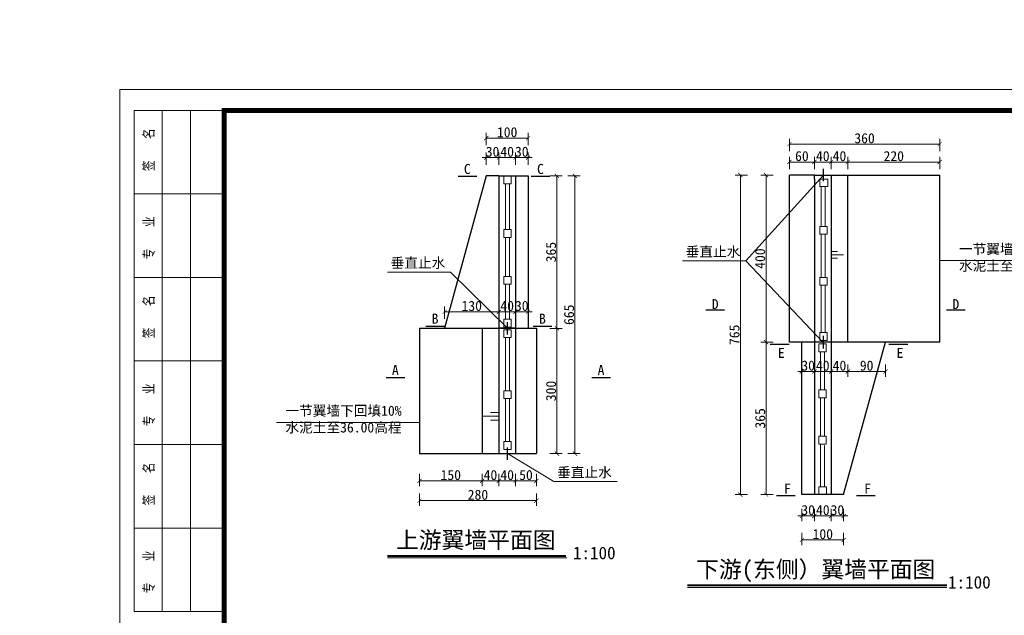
# Model space of a CAD drawing. Extents: x -13074 to 1448651, y 3648755 to 8081248.
# Tile 77 of 173: x 559706 to 559942, y 3858657 to 3858799. Entities that reach past the tile are written whole.
import ezdxf

# ---------------------------------------------------------------- set-up
doc = ezdxf.new("R2010")
doc.units = 0
doc.header["$PDMODE"] = 32
doc.header["$PDSIZE"] = 0.2
doc.layers.get('0').update_dxf_attribs({"linetype": 'CONTINUOUS'})
doc.layers.get('Defpoints').update_dxf_attribs({"linetype": 'CONTINUOUS'})
for name, color, linetype, lineweight in [('0.09标注线', 3, 'CONTINUOUS', 9), ('0.13填充', 8, 'CONTINUOUS', 9), ('0.15红线', 1, 'CONTINUOUS', 15), ('0.30粗线', 7, 'CONTINUOUS', 30), ('SHEET', 1, 'CONTINUOUS', 15), ('文字', 7, 'CONTINUOUS', 15), ('新建路', 7, 'CONTINUOUS', 40), ('细实线', 3, 'CONTINUOUS', 20)]:
    doc.layers.add(name, color=color, linetype=linetype, lineweight=lineweight)
doc.layers.add('DIM', color=3, linetype='CONTINUOUS')
doc.layers.add('PUB_DIM', color=3, linetype='CONTINUOUS')
doc.styles.add('-仿宋_GB2312', font='FangSong_GB2312.ttf')
doc.styles.add('FHZ', font='FangSong_GB2312.ttf', dxfattribs={"width": 0.707, "height": 300})
doc.styles.add('TSSD_Dimension', font='tssdeng.shx', dxfattribs={"width": 0.7, "bigfont": '1hztxt.shx'})
doc.dimstyles.new('TSSD_100_100', dxfattribs={"dimtxt": 300, "dimasz": 100, "dimexe": 100, "dimexo": 250, "dimgap": 100, "dimtad": 1, "dimdec": 0, "dimzin": 0, "dimdsep": 46, "dimtxsty": 'TSSD_Dimension', "dimblk": 'ARCHTICK', "dimcen": 0, "dimdle": 100, "dimclrt": 7, "dimadec": 0, "dimazin": 0, "dimtfac": 1, "dimtdec": 0, "dimtix": 1, "dimtmove": 2, "dimatfit": 3, "dimfxl": 1, "dimtolj": 1, "dimtzin": 0, "dimarcsym": 0})
doc.dimstyles.new('zzzz STANDARD', dxfattribs={"dimtxt": 2.3, "dimasz": 1, "dimexe": 1.25, "dimexo": 1.5, "dimgap": 0.2, "dimtad": 1, "dimdec": 0, "dimlfac": 10, "dimzin": 0, "dimdsep": 46, "dimtxsty": '-仿宋_GB2312', "dimblk": 'ARCHTICK', "dimcen": 0.09, "dimadec": 0, "dimazin": 0, "dimtfac": 1, "dimtdec": 0, "dimtix": 1, "dimtmove": 2, "dimatfit": 3, "dimfxl": 1.7, "dimfxlon": 1, "dimtolj": 1, "dimtzin": 0, "dimlwd": 9, "dimlwe": 9, "dimarcsym": 0})

# ---------------------------------------------------------------- blocks, each defined once
blk = doc.blocks.new('_ARCHTICK')
at = {"color": 0, "linetype": 'ByBlock', "const_width": 0.15}
blk.add_lwpolyline([(-0.5, -0.5), (0.5, 0.5)], dxfattribs=at)
blk = doc.blocks.new('*D2015')
at = {"layer": 'Defpoints', "color": 0, "linetype": 'Continuous', "lineweight": 13}
for p in [(559801.62, 3858695.3, -0.28), (559829.62, 3858695.3, -0.3), (559801.62, 3858684.05)]:
    blk.add_point(p, dxfattribs=at)
at = {"layer": '新建路', "color": 0, "linetype": 'Continuous', "lineweight": 9}
for p, q in [((559801.62, 3858685.74), (559801.62, 3858682.8)), ((559829.62, 3858684.05), (559801.62, 3858684.05)), ((559829.62, 3858685.74), (559829.62, 3858682.8))]:
    blk.add_line(p, q, dxfattribs=at)
at = {"layer": '新建路', "color": 0, "linetype": 'Continuous', "lineweight": 9, "rotation": 180}
blk.add_blockref('_ARCHTICK', (559801.62, 3858684.05), dxfattribs=at)
at = {"layer": '新建路', "color": 0, "linetype": 'Continuous', "lineweight": 9}
blk.add_blockref('_ARCHTICK', (559829.62, 3858684.05), dxfattribs=at)
at = {"layer": '新建路', "color": 0, "linetype": 'Continuous', "lineweight": 13, "insert": (559815.62, 3858685.45), "char_height": 2.4, "attachment_point": 5, "style": '-仿宋_GB2312'}
blk.add_mtext('\\A1;280', dxfattribs=at)
blk = doc.blocks.new('*D2018')
at = {"layer": 'Defpoints', "color": 0, "linetype": 'Continuous', "lineweight": 13}
for p in [(559827.62, 3858729.26), (559824.62, 3858725.3, -0.3), (559827.62, 3858725.3, -0.27)]:
    blk.add_point(p, dxfattribs=at)
at = {"layer": '新建路', "color": 0, "linetype": 'Continuous', "lineweight": 9}
for p, q in [((559824.62, 3858729.26), (559823.62, 3858729.26)), ((559824.62, 3858727.56), (559824.62, 3858730.51)), ((559824.62, 3858729.26), (559827.62, 3858729.26)), ((559827.62, 3858727.56), (559827.62, 3858730.51)), ((559827.62, 3858729.26), (559828.62, 3858729.26))]:
    blk.add_line(p, q, dxfattribs=at)
blk.add_blockref('_ARCHTICK', (559824.62, 3858729.26), dxfattribs=at)
at = {"layer": '新建路', "color": 0, "linetype": 'Continuous', "lineweight": 9, "rotation": 180}
blk.add_blockref('_ARCHTICK', (559827.62, 3858729.26), dxfattribs=at)
at = {"layer": '新建路', "color": 0, "linetype": 'Continuous', "lineweight": 13, "insert": (559826.12, 3858730.66), "char_height": 2.4, "attachment_point": 5, "style": '-仿宋_GB2312'}
blk.add_mtext('\\A1;30', dxfattribs=at)
blk = doc.blocks.new('*D2019')
at = {"layer": 'Defpoints', "color": 0, "linetype": 'Continuous', "lineweight": 13}
for p in [(559820.62, 3858766.17), (559817.62, 3858761.8, -0.3), (559820.62, 3858761.8, -0.3)]:
    blk.add_point(p, dxfattribs=at)
at = {"layer": '新建路', "color": 0, "linetype": 'Continuous', "lineweight": 9}
for p, q in [((559817.62, 3858764.47), (559817.62, 3858767.42)), ((559820.62, 3858764.47), (559820.62, 3858767.42)), ((559817.62, 3858766.17), (559816.62, 3858766.17)), ((559817.62, 3858766.17), (559820.62, 3858766.17)), ((559820.62, 3858766.17), (559821.62, 3858766.17))]:
    blk.add_line(p, q, dxfattribs=at)
blk.add_blockref('_ARCHTICK', (559817.62, 3858766.17), dxfattribs=at)
at = {"layer": '新建路', "color": 0, "linetype": 'Continuous', "lineweight": 9, "rotation": 180}
blk.add_blockref('_ARCHTICK', (559820.62, 3858766.17), dxfattribs=at)
at = {"layer": '新建路', "color": 0, "linetype": 'Continuous', "lineweight": 13, "insert": (559819.12, 3858767.57), "char_height": 2.4, "attachment_point": 5, "style": '-仿宋_GB2312'}
blk.add_mtext('\\A1;30', dxfattribs=at)
blk = doc.blocks.new('*D2021')
at = {"layer": 'Defpoints', "color": 0, "linetype": 'Continuous', "lineweight": 13}
for p in [(559827.62, 3858766.17), (559824.62, 3858761.8, -0.3), (559827.62, 3858761.8, -0.52)]:
    blk.add_point(p, dxfattribs=at)
at = {"layer": '新建路', "color": 0, "linetype": 'Continuous', "lineweight": 9}
for p, q in [((559824.62, 3858764.47), (559824.62, 3858767.42)), ((559827.62, 3858764.48), (559827.62, 3858767.42)), ((559824.62, 3858766.17), (559823.62, 3858766.17)), ((559824.62, 3858766.17), (559827.62, 3858766.17)), ((559827.62, 3858766.17), (559828.62, 3858766.17))]:
    blk.add_line(p, q, dxfattribs=at)
blk.add_blockref('_ARCHTICK', (559824.62, 3858766.17), dxfattribs=at)
at = {"layer": '新建路', "color": 0, "linetype": 'Continuous', "lineweight": 9, "rotation": 180}
blk.add_blockref('_ARCHTICK', (559827.62, 3858766.17), dxfattribs=at)
at = {"layer": '新建路', "color": 0, "linetype": 'Continuous', "lineweight": 13, "insert": (559826.12, 3858767.57), "char_height": 2.4, "attachment_point": 5, "style": '-仿宋_GB2312'}
blk.add_mtext('\\A1;30', dxfattribs=at)
blk = doc.blocks.new('*D2022')
at = {"layer": 'Defpoints', "color": 0, "linetype": 'Continuous', "lineweight": 13}
for p in [(559817.62, 3858770.84), (559817.62, 3858761.8, -0.3), (559827.62, 3858761.8, -0.52)]:
    blk.add_point(p, dxfattribs=at)
at = {"layer": '新建路', "color": 0, "linetype": 'Continuous', "lineweight": 9}
for p, q in [((559817.62, 3858769.14), (559817.62, 3858772.09)), ((559827.62, 3858769.14), (559827.62, 3858772.09)), ((559827.62, 3858770.84), (559817.62, 3858770.84))]:
    blk.add_line(p, q, dxfattribs=at)
at = {"layer": '新建路', "color": 0, "linetype": 'Continuous', "lineweight": 9, "rotation": 180}
blk.add_blockref('_ARCHTICK', (559817.62, 3858770.84), dxfattribs=at)
at = {"layer": '新建路', "color": 0, "linetype": 'Continuous', "lineweight": 9}
blk.add_blockref('_ARCHTICK', (559827.62, 3858770.84), dxfattribs=at)
at = {"layer": '新建路', "color": 0, "linetype": 'Continuous', "lineweight": 13, "insert": (559822.62, 3858772.24), "char_height": 2.4, "attachment_point": 5, "style": '-仿宋_GB2312'}
blk.add_mtext('\\A1;100', dxfattribs=at)
blk = doc.blocks.new('*D2023')
at = {"layer": 'Defpoints', "color": 0, "linetype": 'Continuous', "lineweight": 13}
for p in [(559827.62, 3858761.8, -0.52), (559827.62, 3858725.3, -0.27), (559834.53, 3858725.3)]:
    blk.add_point(p, dxfattribs=at)
at = {"layer": '新建路', "color": 0, "linetype": 'Continuous', "lineweight": 9}
for p, q in [((559832.84, 3858761.8), (559835.78, 3858761.8)), ((559834.53, 3858761.8), (559834.53, 3858725.3)), ((559832.83, 3858725.3), (559835.78, 3858725.3))]:
    blk.add_line(p, q, dxfattribs=at)
for p, rotation in [((559834.53, 3858761.8), 90), ((559834.53, 3858725.3), 270)]:
    blk.add_blockref('_ARCHTICK', p, dxfattribs=dict(at, rotation=rotation))
at = {"layer": '新建路', "color": 0, "linetype": 'Continuous', "lineweight": 13, "insert": (559833.13, 3858743.55), "char_height": 2.4, "attachment_point": 5, "rotation": 90, "style": '-仿宋_GB2312'}
blk.add_mtext('\\A1;365', dxfattribs=at)
blk = doc.blocks.new('*D2024')
at = {"layer": 'Defpoints', "color": 0, "linetype": 'Continuous', "lineweight": 13}
for p in [(559827.62, 3858725.3, -0.27), (559829.62, 3858695.3, -0.3), (559834.53, 3858695.3)]:
    blk.add_point(p, dxfattribs=at)
at = {"layer": '新建路', "color": 0, "linetype": 'Continuous', "lineweight": 9}
for p, q in [((559832.83, 3858725.3), (559835.78, 3858725.3)), ((559834.53, 3858725.3), (559834.53, 3858695.3)), ((559832.84, 3858695.3), (559835.78, 3858695.3))]:
    blk.add_line(p, q, dxfattribs=at)
for p, rotation in [((559834.53, 3858725.3), 90), ((559834.53, 3858695.3), 270)]:
    blk.add_blockref('_ARCHTICK', p, dxfattribs=dict(at, rotation=rotation))
at = {"layer": '新建路', "color": 0, "linetype": 'Continuous', "lineweight": 13, "insert": (559833.13, 3858710.3), "char_height": 2.4, "attachment_point": 5, "rotation": 90, "style": '-仿宋_GB2312'}
blk.add_mtext('\\A1;300', dxfattribs=at)
blk = doc.blocks.new('*D2194')
at = {"layer": 'Defpoints', "color": 0, "linetype": 'Continuous', "lineweight": 13}
for p in [(559890.19, 3858762, -0.04), (559884.61, 3858722), (559890.19, 3858722, 0.02)]:
    blk.add_point(p, dxfattribs=at)
at = {"layer": '新建路', "color": 0, "linetype": 'Continuous', "lineweight": 9}
for p, q in [((559886.31, 3858762), (559883.36, 3858762)), ((559884.61, 3858762), (559884.61, 3858722)), ((559886.31, 3858722), (559883.36, 3858722))]:
    blk.add_line(p, q, dxfattribs=at)
for p, rotation in [((559884.61, 3858762), 90), ((559884.61, 3858722), 270)]:
    blk.add_blockref('_ARCHTICK', p, dxfattribs=dict(at, rotation=rotation))
at = {"layer": '新建路', "color": 0, "linetype": 'Continuous', "lineweight": 13, "insert": (559883.21, 3858742), "char_height": 2.4, "attachment_point": 5, "rotation": 90, "style": '-仿宋_GB2312'}
blk.add_mtext('\\A1;400', dxfattribs=at)
blk = doc.blocks.new('*D2195')
at = {"layer": 'Defpoints', "color": 0, "linetype": 'Continuous', "lineweight": 13}
for p in [(559890.19, 3858722, 0.02), (559884.61, 3858685.5), (559893.19, 3858685.5, -0.04)]:
    blk.add_point(p, dxfattribs=at)
at = {"layer": '新建路', "color": 0, "linetype": 'Continuous', "lineweight": 9}
for p, q in [((559886.31, 3858722), (559883.36, 3858722)), ((559884.61, 3858722), (559884.61, 3858685.5)), ((559886.31, 3858685.5), (559883.36, 3858685.5))]:
    blk.add_line(p, q, dxfattribs=at)
for p, rotation in [((559884.61, 3858722), 90), ((559884.61, 3858685.5), 270)]:
    blk.add_blockref('_ARCHTICK', p, dxfattribs=dict(at, rotation=rotation))
at = {"layer": '新建路', "color": 0, "linetype": 'Continuous', "lineweight": 13, "insert": (559883.21, 3858703.75), "char_height": 2.4, "attachment_point": 5, "rotation": 90, "style": '-仿宋_GB2312'}
blk.add_mtext('\\A1;365', dxfattribs=at)
blk = doc.blocks.new('*D2196')
at = {"layer": 'Defpoints', "color": 0, "linetype": 'Continuous', "lineweight": 13}
for p in [(559896.19, 3858762, -0.04), (559878.46, 3858685.5), (559893.19, 3858685.5, -0.04)]:
    blk.add_point(p, dxfattribs=at)
at = {"layer": '新建路', "color": 0, "linetype": 'Continuous', "lineweight": 9}
for p, q in [((559880.16, 3858762), (559877.21, 3858762)), ((559878.46, 3858762), (559878.46, 3858685.5)), ((559880.16, 3858685.5), (559877.21, 3858685.5))]:
    blk.add_line(p, q, dxfattribs=at)
for p, rotation in [((559878.46, 3858762), 90), ((559878.46, 3858685.5), 270)]:
    blk.add_blockref('_ARCHTICK', p, dxfattribs=dict(at, rotation=rotation))
at = {"layer": '新建路', "color": 0, "linetype": 'Continuous', "lineweight": 13, "insert": (559877.06, 3858723.75), "char_height": 2.4, "attachment_point": 5, "rotation": 90, "style": '-仿宋_GB2312'}
blk.add_mtext('\\A1;765', dxfattribs=at)
blk = doc.blocks.new('*D2197')
at = {"layer": 'Defpoints', "color": 0, "linetype": 'Continuous', "lineweight": 13}
for p in [(559893.19, 3858722, 0.01), (559896.19, 3858722, 0.01), (559896.19, 3858714.97)]:
    blk.add_point(p, dxfattribs=at)
at = {"layer": '新建路', "color": 0, "linetype": 'Continuous', "lineweight": 9}
for p, q in [((559893.19, 3858714.97), (559892.19, 3858714.97)), ((559893.19, 3858716.67), (559893.19, 3858713.72)), ((559893.19, 3858714.97), (559896.19, 3858714.97)), ((559896.19, 3858716.67), (559896.19, 3858713.72)), ((559896.19, 3858714.97), (559897.19, 3858714.97))]:
    blk.add_line(p, q, dxfattribs=at)
blk.add_blockref('_ARCHTICK', (559893.19, 3858714.97), dxfattribs=at)
at = {"layer": '新建路', "color": 0, "linetype": 'Continuous', "lineweight": 9, "rotation": 180}
blk.add_blockref('_ARCHTICK', (559896.19, 3858714.97), dxfattribs=at)
at = {"layer": '新建路', "color": 0, "linetype": 'Continuous', "lineweight": 13, "insert": (559894.69, 3858716.37), "char_height": 2.4, "attachment_point": 5, "style": '-仿宋_GB2312'}
blk.add_mtext('\\A1;30', dxfattribs=at)
blk = doc.blocks.new('*D2205')
at = {"layer": 'Defpoints', "color": 0, "linetype": 'Continuous', "lineweight": 13}
for p in [(559893.19, 3858685.5, -0.04), (559896.19, 3858685.5, -0.04), (559896.19, 3858680.38)]:
    blk.add_point(p, dxfattribs=at)
at = {"layer": '新建路', "color": 0, "linetype": 'Continuous', "lineweight": 9}
for p, q in [((559893.19, 3858682.08), (559893.19, 3858679.13)), ((559896.19, 3858682.08), (559896.19, 3858679.13)), ((559893.19, 3858680.38), (559892.19, 3858680.38)), ((559893.19, 3858680.38), (559896.19, 3858680.38)), ((559896.19, 3858680.38), (559897.19, 3858680.38))]:
    blk.add_line(p, q, dxfattribs=at)
blk.add_blockref('_ARCHTICK', (559893.19, 3858680.38), dxfattribs=at)
at = {"layer": '新建路', "color": 0, "linetype": 'Continuous', "lineweight": 9, "rotation": 180}
blk.add_blockref('_ARCHTICK', (559896.19, 3858680.38), dxfattribs=at)
at = {"layer": '新建路', "color": 0, "linetype": 'Continuous', "lineweight": 13, "insert": (559894.69, 3858681.78), "char_height": 2.4, "attachment_point": 5, "style": '-仿宋_GB2312'}
blk.add_mtext('\\A1;30', dxfattribs=at)
blk = doc.blocks.new('*D2207')
at = {"layer": 'Defpoints', "color": 0, "linetype": 'Continuous', "lineweight": 13}
for p in [(559900.19, 3858685.5, -0.04), (559903.19, 3858685.5, -0.04), (559903.19, 3858680.38)]:
    blk.add_point(p, dxfattribs=at)
at = {"layer": '新建路', "color": 0, "linetype": 'Continuous', "lineweight": 9}
for p, q in [((559900.19, 3858682.08), (559900.19, 3858679.13)), ((559903.19, 3858682.08), (559903.19, 3858679.13)), ((559900.19, 3858680.38), (559899.19, 3858680.38)), ((559900.19, 3858680.38), (559903.19, 3858680.38)), ((559903.19, 3858680.38), (559904.19, 3858680.38))]:
    blk.add_line(p, q, dxfattribs=at)
blk.add_blockref('_ARCHTICK', (559900.19, 3858680.38), dxfattribs=at)
at = {"layer": '新建路', "color": 0, "linetype": 'Continuous', "lineweight": 9, "rotation": 180}
blk.add_blockref('_ARCHTICK', (559903.19, 3858680.38), dxfattribs=at)
at = {"layer": '新建路', "color": 0, "linetype": 'Continuous', "lineweight": 13, "insert": (559901.69, 3858681.78), "char_height": 2.4, "attachment_point": 5, "style": '-仿宋_GB2312'}
blk.add_mtext('\\A1;30', dxfattribs=at)
blk = doc.blocks.new('*D1656')
at = {"layer": 'Defpoints', "color": 0, "lineweight": 13}
for p in [(795706, 267581), (795535, 266220), (795733, 266164), (795134, 265865), (795134, 265865)]:
    blk.add_point(p, dxfattribs=at)
at = {"layer": 'PUB_DIM', "color": 0, "lineweight": -2}
blk.add_arc((795134, 265865), 536, 26.5651, 71.5651, dxfattribs=at)
at = {"layer": 'PUB_DIM', "color": 0, "lineweight": -2, "xscale": 100, "yscale": 100, "zscale": 100}
for p, rotation in [((795303, 266373), 161.5650511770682), ((795614, 266104), 296.5650511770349)]:
    blk.add_blockref('_ARCHTICK', p, dxfattribs=dict(at, rotation=rotation))
blk = doc.blocks.new('123')
at = {"layer": 'PUB_DIM', "color": 7}
dim = blk.add_angular_dim_2l(base=(795535.2, 266220.4), line1=((795732.5, 266163.8), (795133.8, 265864.5)), line2=((795133.8, 265864.5), (795706, 267580.9)), text=' ', dimstyle='TSSD_100_100', dxfattribs=at)
dim.commit()
dim.dimension.update_dxf_attribs({"geometry": '*D1656', "text_midpoint": (426562.1, 722353.3)})

msp = doc.modelspace()

# ---------------------------------------------------------------- linework, layer by layer
at = {"layer": '0.09标注线', "linetype": 'Continuous', "lineweight": 13}
for p, q in [((559898.386, 3858761.998, -0.035), (559879.743, 3858741.428)), ((559879.743, 3858741.428), (559898.194, 3858721.998, -0.035)), ((559809.081, 3858738.749), (559822.725, 3858725.305, -0.3)), ((559820.622, 3858705.161, -0.3), (559818.622, 3858705.161, -0.3)), ((559820.622, 3858704.257, -0.3), (559816.622, 3858704.257, -0.3)), ((559820.622, 3858703.354, -0.3), (559818.622, 3858703.354, -0.3)), ((559833.834, 3858688.607), (559822.725, 3858695.305, 0.038))]:
    msp.add_line(p, q, dxfattribs=at)
at = {"layer": '0.09标注线', "color": 3, "lineweight": 13}
for p, q in [((559879.743, 3858741.428), (559864.616, 3858741.428)), ((559809.081, 3858738.749), (559793.954, 3858738.749)), ((559848.96, 3858688.607), (559833.834, 3858688.607))]:
    msp.add_line(p, q, dxfattribs=at)
at = {"layer": '0.09标注线', "color": 3, "lineweight": 9}
for p, q in [((559960.707, 3858741.507), (559926.194, 3858741.507)), ((559801.62, 3858702.792), (559767.4, 3858702.792))]:
    msp.add_line(p, q, dxfattribs=at)
at = {"layer": '0.13填充', "lineweight": 40, "ltscale": 0.005}
for p, q in [((559793.931, 3858670.868), (559836.689, 3858670.868)), ((559865.781, 3858663.844), (559927.891, 3858663.844))]:
    msp.add_line(p, q, dxfattribs=at)
at = {"layer": '0.13填充', "ltscale": 0.005}
for p, q in [((559793.931, 3858670.321), (559836.873, 3858670.321)), ((559865.781, 3858663.296), (559927.891, 3858663.296))]:
    msp.add_line(p, q, dxfattribs=at)
at = {"layer": '0.15红线', "color": 7}
for p, q in [((559822.183, 3858748.94), (559822.183, 3858759.93)), ((559823.152, 3858759.93), (559823.152, 3858748.94)), ((559897.798, 3858759.223, -0.068), (559897.798, 3858749.721, -0.068)), ((559898.767, 3858749.721, -0.068), (559898.767, 3858759.223, -0.068)), ((559897.798, 3858747.846, -0.068), (559897.798, 3858737.507, -0.068)), ((559898.767, 3858737.507, -0.068), (559898.767, 3858747.846, -0.068)), ((559822.183, 3858737.748), (559822.183, 3858747.065)), ((559823.152, 3858747.065), (559823.152, 3858737.748)), ((559822.183, 3858727.469), (559822.183, 3858735.873)), ((559823.152, 3858735.873), (559823.152, 3858727.469)), ((559897.798, 3858735.632, -0.068), (559897.798, 3858724.29, -0.068)), ((559898.767, 3858724.29, -0.068), (559898.767, 3858735.632, -0.068)), ((559822.183, 3858710.365), (559822.183, 3858723.071)), ((559823.152, 3858723.071), (559823.152, 3858710.365)), ((559897.624, 3858719.706, -0.068), (559897.624, 3858710.546, -0.068)), ((559898.593, 3858710.546, -0.068), (559898.593, 3858719.706, -0.068)), ((559822.183, 3858698.18), (559822.183, 3858708.49)), ((559823.152, 3858708.49), (559823.152, 3858698.18)), ((559897.624, 3858708.671, -0.068), (559897.624, 3858699.466, -0.068)), ((559898.593, 3858699.466, -0.068), (559898.593, 3858708.671, -0.068)), ((559897.624, 3858697.591, -0.068), (559897.624, 3858687.373, -0.03)), ((559898.593, 3858687.373, -0.068), (559898.593, 3858697.284, -0.068))]:
    msp.add_line(p, q, dxfattribs=at)
for points, elevation in [([(559823.613, 3858759.93), (559821.838, 3858759.93), (559821.838, 3858761.805), (559823.613, 3858761.805)], 0.038), ([(559899.364, 3858759.223), (559899.364, 3858760.998), (559897.489, 3858760.998), (559897.489, 3858759.223)], -0.035), ([(559823.613, 3858747.065), (559821.838, 3858747.065), (559821.838, 3858748.94), (559823.613, 3858748.94)], 0.038), ([(559899.228, 3858749.721), (559897.453, 3858749.721), (559897.453, 3858747.846), (559899.228, 3858747.846)], -0.03), ([(559823.613, 3858735.873), (559821.838, 3858735.873), (559821.838, 3858737.748), (559823.613, 3858737.748)], 0.038), ([(559899.228, 3858737.507), (559897.453, 3858737.507), (559897.453, 3858735.632), (559899.228, 3858735.632)], -0.03), ([(559823.613, 3858725.594), (559821.838, 3858725.594), (559821.838, 3858727.469), (559823.613, 3858727.469)], 0.038), ([(559823.613, 3858723.071), (559821.838, 3858723.071), (559821.838, 3858724.946), (559823.613, 3858724.946)], 0.038), ([(559899.228, 3858724.29), (559897.453, 3858724.29), (559897.453, 3858722.415), (559899.228, 3858722.415)], -0.03), ([(559898.997, 3858719.706), (559897.222, 3858719.706), (559897.222, 3858721.581), (559898.997, 3858721.581)], -0.03), ([(559823.613, 3858708.49), (559821.838, 3858708.49), (559821.838, 3858710.365), (559823.613, 3858710.365)], 0.038), ([(559898.997, 3858708.671), (559897.222, 3858708.671), (559897.222, 3858710.546), (559898.997, 3858710.546)], -0.03), ([(559823.613, 3858696.305), (559821.838, 3858696.305), (559821.838, 3858698.18), (559823.613, 3858698.18)], 0.038), ([(559898.997, 3858697.591), (559897.222, 3858697.591), (559897.222, 3858699.466), (559898.997, 3858699.466)], -0.03), ([(559899.054, 3858687.373), (559897.279, 3858687.373), (559897.279, 3858685.498), (559899.054, 3858685.498)], -0.03)]:
    msp.add_lwpolyline(points, close=True, dxfattribs=dict(at, elevation=elevation))
at = {"layer": '0.30粗线'}
for p, q in [((559817.622, 3858761.805, -0.3), (559807.649, 3858725.305, -0.29)), ((559810.85, 3858761.694), (559815.346, 3858761.694)), ((559820.622, 3858761.805, -0.3), (559817.622, 3858761.805, -0.3)), ((559820.622, 3858761.805, -0.3), (559817.622, 3858761.805, -0.3)), ((559820.622, 3858761.805, -0.3), (559824.622, 3858761.805, -0.3)), ((559820.622, 3858761.805, -0.3), (559820.622, 3858695.305, -0.3)), ((559824.622, 3858761.805, -0.3), (559827.623, 3858761.803, -0.516)), ((559824.622, 3858761.805, -0.3), (559824.622, 3858696.305, -0.3)), ((559824.622, 3858761.805, -0.3), (559824.622, 3858695.305, -0.3)), ((559827.623, 3858761.805, -0.516), (559827.622, 3858726.305, -0.274)), ((559827.623, 3858761.805, -0.516), (559827.622, 3858725.305, -0.267)), ((559828.374, 3858761.694), (559832.87, 3858761.694)), ((559890.194, 3858721.998, 0.017), (559890.194, 3858761.998, -0.035)), ((559896.194, 3858761.998, -0.035), (559890.194, 3858761.998, -0.035)), ((559896.194, 3858761.998, -0.035), (559926.194, 3858761.998, -0.035)), ((559896.194, 3858760.998, -0.035), (559896.194, 3858761.998, -0.035)), ((559898.386, 3858760.498, -0.035), (559898.386, 3858763.498, -0.035)), ((559900.194, 3858761.998, -0.035), (559900.194, 3858685.498, -0.035)), ((559904.194, 3858721.998, -0.035), (559904.194, 3858761.998, -0.035)), ((559926.194, 3858721.998, 0.017), (559926.194, 3858761.998, -0.035)), ((559896.194, 3858760.998, -0.035), (559896.194, 3858685.498, -0.035)), ((559870.199, 3858729.742), (559874.695, 3858729.742)), ((559927.821, 3858729.742), (559932.318, 3858729.742)), ((559822.725, 3858723.805, -0.3), (559822.725, 3858726.805, -0.3)), ((559801.62, 3858725.305, -0.308), (559829.622, 3858725.305, -0.262)), ((559801.62, 3858725.305, -0.312), (559801.62, 3858695.305, -0.312)), ((559803.127, 3858725.844), (559807.623, 3858725.844)), ((559816.622, 3858725.305, -0.3), (559816.622, 3858695.305, -0.3)), ((559824.622, 3858725.305, -0.3), (559820.622, 3858725.305, -0.3)), ((559828.837, 3858725.844), (559833.334, 3858725.844)), ((559829.622, 3858725.305, -0.262), (559829.622, 3858695.305, -0.3)), ((559926.194, 3858721.998, -0.041), (559890.194, 3858721.998, 0.017)), ((559893.194, 3858685.498, -0.035), (559893.195, 3858721.998, 0.012)), ((559900.194, 3858721.998, -0.035), (559896.194, 3858721.998, -0.035)), ((559898.298, 3858723.498, -0.035), (559898.298, 3858720.498, -0.035)), ((559903.194, 3858685.498, -0.035), (559913.195, 3858721.998, 0.012)), ((559885.625, 3858721.503), (559890.121, 3858721.503)), ((559914.04, 3858721.503), (559918.536, 3858721.503)), ((559793.612, 3858713.567), (559798.108, 3858713.567)), ((559842.871, 3858713.567), (559847.367, 3858713.567)), ((559822.725, 3858693.805, 0.038), (559822.725, 3858696.805, 0.038)), ((559801.62, 3858695.305, -0.276), (559829.622, 3858695.305, -0.3)), ((559887.094, 3858685.292), (559891.59, 3858685.292)), ((559896.194, 3858685.498, -0.035), (559893.194, 3858685.498, -0.035)), ((559900.194, 3858685.498, -0.035), (559896.194, 3858685.498, -0.035)), ((559903.194, 3858685.498, -0.035), (559900.194, 3858685.498, -0.035)), ((559903.194, 3858685.498, -0.035), (559900.194, 3858685.498, -0.035)), ((559903.194, 3858685.498, -0.035), (559900.194, 3858685.498, -0.035)), ((559906.269, 3858685.292), (559910.766, 3858685.292))]:
    msp.add_line(p, q, dxfattribs=at)
at = {"layer": 'SHEET', "color": 7}
for p, q in [((559754.882, 3858777.489), (559733.282, 3858777.489)), ((559733.282, 3858777.489), (559754.882, 3858777.489)), ((559733.282, 3858777.489), (559733.282, 3858657.489)), ((559740.032, 3858777.489), (559740.032, 3858657.489)), ((559746.782, 3858777.489), (559746.782, 3858657.489)), ((559733.282, 3858757.489), (559754.882, 3858757.489)), ((559733.282, 3858737.489), (559754.882, 3858737.489)), ((559733.282, 3858737.489), (559754.882, 3858737.489)), ((559733.282, 3858737.489), (559754.882, 3858737.489)), ((559733.282, 3858717.489), (559754.882, 3858717.489)), ((559733.282, 3858697.489), (559754.882, 3858697.489)), ((559733.282, 3858697.489), (559754.882, 3858697.489)), ((559733.282, 3858677.489), (559754.882, 3858677.489)), ((559733.282, 3858657.489), (559754.882, 3858657.489))]:
    msp.add_line(p, q, dxfattribs=at)
msp.add_lwpolyline([(560149.882, 3858485.489), (559729.882, 3858485.489), (559729.882, 3858782.489), (560149.882, 3858782.489)], close=True, dxfattribs=at)
at = {"layer": 'SHEET', "color": 7, "const_width": 1.2}
msp.add_lwpolyline([(559754.882, 3858777.489), (560144.882, 3858777.489), (560144.882, 3858490.489), (559754.882, 3858490.489)], close=True, dxfattribs=at)
at = {"layer": '细实线', "color": 3, "lineweight": 15}
for p, q in [((559900.194, 3858743.705, -0.035), (559901.727, 3858743.705, -0.035)), ((559900.194, 3858742.908, -0.035), (559903.194, 3858742.908, -0.035)), ((559900.194, 3858742.112, -0.035), (559901.727, 3858742.112, -0.035))]:
    msp.add_line(p, q, dxfattribs=at)

# ---------------------------------------------------------------- block references
at = {"linetype": 'Continuous', "lineweight": 13, "xscale": 0.01000000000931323, "yscale": 0.009999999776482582, "zscale": 0.01}
msp.add_blockref('123', (552983.124, 3855442.078), dxfattribs=at)

# ---------------------------------------------------------------- texts
at = {"layer": '0.09标注线', "char_height": 2.4, "attachment_point": 1, "style": '-仿宋_GB2312'}
for s, insert, width in [('C', (559812.26, 3858764.66), 12.60969), ('C', (559829.784, 3858764.66), 12.60969), ('垂直止水', (559865.366, 3858744.849), 19.48533), ('一节翼墙下回填10%\\P水泥土至36.00高程', (559930.789, 3858745.489), 45.73582), ('垂直止水', (559794.705, 3858742.171), 19.48533), ('D', (559871.609, 3858732.296), 12.60969), ('D', (559929.231, 3858732.296), 12.60969), ('B', (559804.537, 3858728.81), 12.60969), ('B', (559830.247, 3858728.81), 12.60969), ('E', (559887.46, 3858720.628), 12.60969), ('E', (559915.876, 3858720.628), 12.60969), ('A', (559795.022, 3858716.533), 12.60969), ('A', (559844.281, 3858716.533), 12.60969), ('一节翼墙下回填10%\\P水泥土至36.00高程', (559769.527, 3858706.774), 45.73582), ('垂直止水', (559834.584, 3858692.028), 19.48533), ('F', (559888.929, 3858688.126), 12.60969), ('F', (559908.105, 3858688.126), 12.60969)]:
    msp.add_mtext(s, dxfattribs=dict(at, insert=insert, width=width))
at = {"layer": 'DIM', "color": 7, "style": 'FHZ', "width": 0.75}
for s, p in [('签    名', (559738.055, 3858762.937)), ('专    业', (559738.055, 3858741.874)), ('签    名', (559738.055, 3858722.937)), ('专    业', (559738.055, 3858701.874)), ('签    名', (559738.055, 3858682.937)), ('专    业', (559738.055, 3858661.874))]:
    msp.add_text(s, height=2.5, rotation=90, dxfattribs=at).set_placement(p)
at = {"layer": '文字', "color": 7, "attachment_point": 1, "style": '-仿宋_GB2312'}
for s, insert, char_height, width in [('上游翼墙平面图', (559796.016, 3858676.634), 4, 55.44961), ('1:100', (559838.378, 3858673.031), 3, 10.28955), ('下游(东侧）翼墙平面图', (559867.867, 3858669.61), 4, 78.08264), ('1:100', (559928.195, 3858666.007), 3, 10.28955)]:
    msp.add_mtext(s, dxfattribs=dict(at, insert=insert, char_height=char_height, width=width))

# ---------------------------------------------------------------- dimensions: what is measured, and where the dimension line sits
at = {"layer": '新建路', "color": 3, "linetype": 'Continuous', "lineweight": 13}
for base, p1, p2, picture, middle in [((559817.622, 3858770.835), (559827.623, 3858761.805, -0.516), (559817.622, 3858761.805, -0.3), '*D2022', (559822.623, 3858772.235)), ((559820.622, 3858766.168), (559817.622, 3858761.805, -0.3), (559820.622, 3858761.805, -0.3), '*D2019', (559819.122, 3858767.568)), ((559827.623, 3858766.168), (559824.622, 3858761.805, -0.3), (559827.623, 3858761.805, -0.516), '*D2021', (559826.123, 3858767.568)), ((559827.622, 3858729.26), (559824.622, 3858725.305, -0.3), (559827.622, 3858725.305, -0.267), '*D2018', (559826.122, 3858730.66)), ((559896.194, 3858714.97), (559893.195, 3858721.998, 0.012), (559896.194, 3858721.998, 0.007), '*D2197', (559894.694, 3858716.37)), ((559801.62, 3858684.046), (559829.622, 3858695.305, -0.3), (559801.62, 3858695.305, -0.276), '*D2015', (559815.621, 3858685.446)), ((559896.194, 3858680.384), (559893.194, 3858685.498, -0.035), (559896.194, 3858685.498, -0.035), '*D2205', (559894.694, 3858681.784)), ((559903.194, 3858680.384), (559900.194, 3858685.498, -0.035), (559903.194, 3858685.498, -0.035), '*D2207', (559901.694, 3858681.784))]:
    dim = msp.add_linear_dim(base=base, p1=p1, p2=p2, dimstyle='zzzz STANDARD', override={"dimtxt": 2.4, "dimexo": 2}, dxfattribs=at)
    dim.commit()
    dim.dimension.update_dxf_attribs({"geometry": picture, "text_midpoint": middle})
for base, p1, p2 in [((559926.194, 3858769.4), (559890.194, 3858761.998, -0.035), (559926.194, 3858761.998, -0.035)), ((559824.622, 3858766.168), (559820.622, 3858761.805, -0.3), (559824.622, 3858761.805, -0.3)), ((559896.194, 3858765.123), (559890.194, 3858721.998, 0.017), (559896.194, 3858721.998, -0.035)), ((559900.194, 3858765.123), (559896.194, 3858721.998, -0.035), (559900.194, 3858721.998, -0.035)), ((559904.194, 3858765.123), (559900.194, 3858721.998, -0.035), (559904.194, 3858721.998, -0.035)), ((559926.194, 3858765.123), (559904.194, 3858721.998, -0.035), (559926.194, 3858722.03, -0.035)), ((559820.622, 3858729.26), (559807.649, 3858725.305, -0.29), (559820.622, 3858725.305, -0.3)), ((559824.622, 3858729.26), (559820.622, 3858725.305, -0.3), (559824.622, 3858725.305, -0.3)), ((559900.194, 3858714.97), (559896.194, 3858721.998, 0.007), (559900.194, 3858721.998, -0.035)), ((559904.194, 3858714.97), (559900.194, 3858721.998, -0.035), (559904.194, 3858721.998, -0.006)), ((559913.195, 3858714.97), (559904.194, 3858721.998, -0.006), (559913.195, 3858721.998, 0.012)), ((559816.622, 3858688.772), (559801.62, 3858695.305, -0.309), (559816.622, 3858695.305, -0.289)), ((559820.622, 3858688.772), (559816.622, 3858695.305, -0.289), (559820.622, 3858695.305, -0.292)), ((559824.622, 3858688.772), (559820.622, 3858695.305, -0.292), (559824.622, 3858695.305, -0.3)), ((559829.622, 3858688.772), (559824.622, 3858695.305, -0.3), (559829.622, 3858695.305, -0.3)), ((559903.194, 3858674.634), (559893.194, 3858685.498, -0.035), (559903.194, 3858685.498, -0.035)), ((559900.194, 3858680.384), (559896.194, 3858685.498, -0.035), (559900.194, 3858685.498, -0.035))]:
    msp.add_linear_dim(base=base, p1=p1, p2=p2, dimstyle='zzzz STANDARD', override={"dimtxt": 2.4, "dimexo": 2}, dxfattribs=at).render()
msp.add_linear_dim(base=(559838.836, 3858761.805), p1=(559829.622, 3858695.305, -0.3), p2=(559827.623, 3858761.805, -0.516), angle=90, dimstyle='zzzz STANDARD', override={"dimtxt": 2.4, "dimexo": 2}, dxfattribs=at).render()
for base, p1, p2, picture, middle in [((559834.532, 3858725.305), (559827.623, 3858761.803, -0.516), (559827.623, 3858725.305, -0.265), '*D2023', (559833.132, 3858743.554)), ((559878.458, 3858685.498), (559896.194, 3858761.998, -0.035), (559893.194, 3858685.498, -0.035), '*D2196', (559877.058, 3858723.748)), ((559884.605, 3858721.998), (559890.194, 3858761.998, -0.035), (559890.195, 3858721.998, 0.017), '*D2194', (559883.205, 3858741.998)), ((559834.532, 3858695.305), (559827.623, 3858725.305, -0.265), (559829.622, 3858695.305, -0.3), '*D2024', (559833.132, 3858710.305)), ((559884.605, 3858685.498), (559890.195, 3858721.998, 0.017), (559893.194, 3858685.498, -0.035), '*D2195', (559883.205, 3858703.748))]:
    dim = msp.add_linear_dim(base=base, p1=p1, p2=p2, angle=90, dimstyle='zzzz STANDARD', override={"dimtxt": 2.4, "dimexo": 2}, dxfattribs=at)
    dim.commit()
    dim.dimension.update_dxf_attribs({"geometry": picture, "text_midpoint": middle})

doc.saveas('drawing.dxf')
